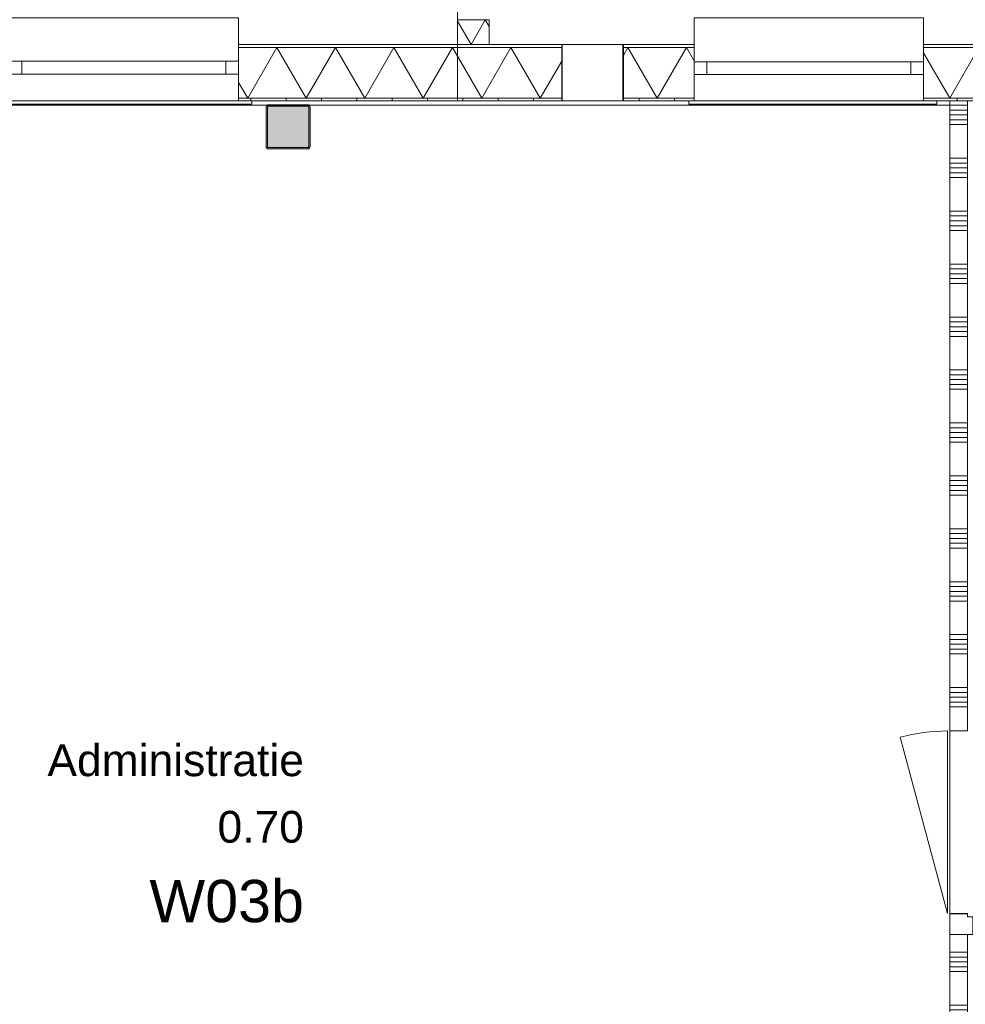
# Model space of a CAD drawing. Header units: millimetres. Extents: x -850 to 154668, y -80411 to 71019.
# Tile 219 of 236: x 76090 to 81447, y 21005 to 26585. Entities that reach past the tile are written whole.
import ezdxf
from ezdxf.enums import TextEntityAlignment as Align

# ---------------------------------------------------------------- set-up
doc = ezdxf.new("R2010")
doc.units = ezdxf.units.MM
doc.header["$MEASUREMENT"] = 0
for name, color, linetype in [('New_21 Buitenwanden', 7, 'Continuous'), ('New_21 Buitenwanden Doorsnede-arcering', 7, 'Continuous'), ('New_21 Buitenwanden Laagscheidingslijnen', 7, 'Continuous'), ('New_21 Buitenwanden Ramen', 7, 'Continuous'), ('New_21 Vliesgevels', 7, 'Continuous'), ('New_21 Vliesgevels Doorsnede-arcering', 7, 'Continuous'), ('New_22 NC Binnenwanden', 7, 'Continuous'), ('New_22 NC Binnenwanden Deuren', 7, 'Continuous'), ('New_22 NC Binnenwanden Doorsnede-arcering', 7, 'Continuous'), ('New_22 NC Binnenwanden Laagscheidingslijnen', 7, 'Continuous'), ('New_23 Vloeren', 7, 'Continuous'), ('New_Z Ruimtefuncties', 7, 'Continuous'), ('New_Z Ruimtefuncties Zone omranding', 7, 'Continuous'), ('New_Z Ruimtefuncties Zone tekst', 7, 'Continuous'), ('S-COLS-____-OTLN.RVT S', 7, 'Continuous'), ('S-COLS-____-OTLN.RVT S 2D arcering', 7, 'Continuous')]:
    doc.layers.add(name, color=color, linetype=linetype)
doc.styles.add('GENERATED_STYLE_1', font='arial.ttf')
doc.styles.add('GENERATED_STYLE_2', font='arial.ttf')
pattern_1 = [(270, (0, 0), (200, 0), [])]

# ---------------------------------------------------------------- blocks, each defined once
blk = doc.blocks.new('Slab_1_1', base_point=(0, 17060))
at = {"layer": 'New_23 Vloeren', "color": 7, "linetype": 'Continuous', "lineweight": 0, "flags": 128}
blk.add_lwpolyline([(0, 17060), (25600, 17060), (25600, 17539.8), (30060, 17539.8), (30060, 0), (44257.3, 0), (99110, 0), (99110, 26125), (78570.2, 26125), (78570.2, 30220), (61804.1, 30220), (61804.1, 33195.8), (50070.2, 33195.8), (50070.2, 36555.1), (42600, 36555.1), (42600, 38994.9), (31200.9, 38994.9), (31200.9, 49880), (25600, 49880), (25600, 70460), (0, 70460)], close=True, dxfattribs=at)
blk = doc.blocks.new('*X846')
at = {"layer": 'New_21 Buitenwanden Doorsnede-arcering', "linetype": 'Continuous', "lineweight": 0, "true_color": 0xe9ebeb}
blk.add_hatch(color=254, dxfattribs=at).paths.add_polyline_path([(79651.3, 26427.2), (79651.3, 26427.1), (79801.3, 26427.1), (79801.3, 26427.2)])
blk = doc.blocks.new('*X847')
at = {"layer": 'New_21 Buitenwanden Doorsnede-arcering', "linetype": 'Continuous', "lineweight": 0, "true_color": 0xe9ebeb}
for points in [[(81210.3, 26427.1), (81301.3, 26427.1), (81301.3, 26427.2), (81210.3, 26427.2)], [(81451.3, 26427.2), (81451.3, 26427.1), (81601.3, 26427.1), (81601.3, 26427.2)], [(81751.3, 26427.2), (81751.3, 26427.1), (81901.3, 26427.1), (81901.3, 26427.2)], [(82051.3, 26427.2), (82051.3, 26427.1), (82201.3, 26427.1), (82201.3, 26427.2)], [(82410.3, 26427.2), (82351.3, 26427.2), (82351.3, 26427.1), (82410.3, 26427.1)]]:
    blk.add_hatch(color=254, dxfattribs=at).paths.add_polyline_path(points)
blk = doc.blocks.new('*X850')
at = {"layer": 'New_21 Buitenwanden Doorsnede-arcering', "linetype": 'Continuous', "lineweight": 0, "true_color": 0xe9ebeb}
blk.add_hatch(color=254, dxfattribs=at).paths.add_polyline_path([(79651.3, 26140.1), (79651.3, 26140), (79801.3, 26140), (79801.3, 26140.1)])
blk = doc.blocks.new('*X851')
at = {"layer": 'New_21 Buitenwanden Doorsnede-arcering', "linetype": 'Continuous', "lineweight": 0, "true_color": 0xe9ebeb}
for points in [[(81210.3, 26140), (81301.3, 26140), (81301.3, 26140.1), (81210.3, 26140.1)], [(81451.3, 26140.1), (81451.3, 26140), (81601.3, 26140), (81601.3, 26140.1)], [(81751.3, 26140.1), (81751.3, 26140), (81901.3, 26140), (81901.3, 26140.1)], [(82051.3, 26140.1), (82051.3, 26140), (82201.3, 26140), (82201.3, 26140.1)], [(82410.3, 26140.1), (82351.3, 26140.1), (82351.3, 26140), (82410.3, 26140)]]:
    blk.add_hatch(color=254, dxfattribs=at).paths.add_polyline_path(points)
blk = doc.blocks.new('*X854')
at = {"layer": 'New_21 Buitenwanden Doorsnede-arcering', "color": 254, "linetype": 'Continuous', "lineweight": 0, "true_color": 0xe9ebeb}
for p, q in [((79535.8, 26427.1), (79510.3, 26383)), ((79535.8, 26427.1), (79701.5, 26140.1)), ((79867.2, 26427.1), (79701.5, 26140.1)), ((79867.2, 26427.1), (79910.3, 26352.4))]:
    blk.add_line(p, q, dxfattribs=at)
blk = doc.blocks.new('*X855')
at = {"layer": 'New_21 Buitenwanden Doorsnede-arcering', "color": 254, "linetype": 'Continuous', "lineweight": 0, "true_color": 0xe9ebeb}
for p, q in [((81210.3, 26396.7), (81358.5, 26140.1)), ((81524.2, 26427.1), (81358.5, 26140.1)), ((81524.2, 26427.1), (81689.9, 26140.1)), ((81855.6, 26427.1), (81689.9, 26140.1)), ((81855.6, 26427.1), (82021.3, 26140.1)), ((82187, 26427.1), (82021.3, 26140.1)), ((82187, 26427.1), (82352.7, 26140.1)), ((82410.3, 26240), (82352.7, 26140.1))]:
    blk.add_line(p, q, dxfattribs=at)
blk = doc.blocks.new('*X859')
at = {"layer": 'New_21 Buitenwanden Doorsnede-arcering', "linetype": 'Continuous', "lineweight": 0, "true_color": 0xe9ebeb}
for points in [[(77330.2, 26427.1), (77401.3, 26427.1), (77401.3, 26427.2), (77330.2, 26427.2)], [(77551.3, 26427.2), (77551.3, 26427.1), (77701.3, 26427.1), (77701.3, 26427.2)], [(77851.3, 26427.2), (77851.3, 26427.1), (78001.3, 26427.1), (78001.3, 26427.2)], [(78151.3, 26427.2), (78151.3, 26427.1), (78301.3, 26427.1), (78301.3, 26427.2)], [(78451.3, 26427.2), (78451.3, 26427.1), (78601.3, 26427.1), (78601.3, 26427.2)], [(78751.3, 26427.2), (78751.3, 26427.1), (78901.3, 26427.1), (78901.3, 26427.2)], [(79051.3, 26427.1), (79160.3, 26427.1), (79160.3, 26427.2), (79051.3, 26427.2)]]:
    blk.add_hatch(color=254, dxfattribs=at).paths.add_polyline_path(points)
blk = doc.blocks.new('*X861')
at = {"layer": 'New_21 Buitenwanden Doorsnede-arcering', "linetype": 'Continuous', "lineweight": 0, "true_color": 0xe9ebeb}
for points in [[(77330.2, 26140), (77401.3, 26140), (77401.3, 26140.1), (77330.2, 26140.1)], [(77551.3, 26140.1), (77551.3, 26140), (77701.3, 26140), (77701.3, 26140.1)], [(77851.3, 26140.1), (77851.3, 26140), (78001.3, 26140), (78001.3, 26140.1)], [(78151.3, 26140.1), (78151.3, 26140), (78301.3, 26140), (78301.3, 26140.1)], [(78451.3, 26140.1), (78451.3, 26140), (78601.3, 26140), (78601.3, 26140.1)], [(78751.3, 26140.1), (78751.3, 26140), (78901.3, 26140), (78901.3, 26140.1)], [(79051.3, 26140), (79160.3, 26140), (79160.3, 26140.1), (79051.3, 26140.1)]]:
    blk.add_hatch(color=254, dxfattribs=at).paths.add_polyline_path(points)
blk = doc.blocks.new('*X863')
at = {"layer": 'New_21 Buitenwanden Doorsnede-arcering', "color": 254, "linetype": 'Continuous', "lineweight": 0, "true_color": 0xe9ebeb}
for p, q in [((77547.4, 26427.1), (77381.7, 26140.1)), ((77547.4, 26427.1), (77713.1, 26140.1)), ((77878.8, 26427.1), (77713.1, 26140.1)), ((77878.8, 26427.1), (78044.5, 26140.1)), ((78210.2, 26427.1), (78044.5, 26140.1)), ((78210.2, 26427.1), (78375.9, 26140.1)), ((78541.6, 26427.1), (78375.9, 26140.1)), ((78541.6, 26427.1), (78707.3, 26140.1)), ((78873, 26427.1), (78707.3, 26140.1)), ((78873, 26427.1), (79038.7, 26140.1)), ((79160.3, 26350.8), (79038.7, 26140.1)), ((77330.2, 26229.3), (77381.7, 26140.1))]:
    blk.add_line(p, q, dxfattribs=at)
blk = doc.blocks.new('R1 22_7')
at = {"layer": 'New_21 Buitenwanden Ramen', "color": 1, "linetype": 'Continuous', "lineweight": 0}
for p, q in [((-725, 150.2), (-725, 168.2)), ((-725, 168.2), (680, 168.2)), ((680, 168.2), (680, 150.2)), ((-650, 150.2), (-680, 150.2)), ((-650, 150.2), (-680, 150.2)), ((-650, 135.2), (-650, 150.2)), ((-650, 135.2), (-650, 150.2)), ((-650, 0), (-650, 135.1)), ((-650, 0), (-650, 135.1)), ((650, 135.2), (650, 150.2)), ((650, 135.2), (650, 150.2)), ((650, 150.2), (680, 150.2)), ((650, 150.2), (680, 150.2)), ((650, 0), (650, 135.1)), ((650, 0), (650, 135.1)), ((-650, 0), (-577, 0)), ((-650, -72), (-650, 0)), ((-650, -72), (-650, 0)), ((-577, 0), (-577, -72)), ((-577, 0), (577, 0)), ((577, -72), (577, 0)), ((577, 0), (650, 0)), ((650, -72), (650, 0)), ((650, -72), (650, 0)), ((-577, -72), (-650, -72)), ((-650, -152), (-650, -72)), ((577, -72), (-577, -72)), ((650, -72), (577, -72)), ((650, -152), (650, -72)), ((-650, -170), (-650, -320)), ((650, -320), (650, -170)), ((-650, -320), (650, -320))]:
    blk.add_line(p, q, dxfattribs=at)
at = {"layer": 'New_21 Buitenwanden Ramen', "color": 9, "linetype": 'Continuous', "lineweight": 0}
for p, q in [((-650, 150.2), (650, 150.2)), ((-650, 135.1), (-650, 135.2)), ((-650, 135.1), (-650, 135.2)), ((650, 135.1), (650, 135.2)), ((650, 135.1), (650, 135.2)), ((-650, -170), (-650, -152)), ((650, -170), (650, -152))]:
    blk.add_line(p, q, dxfattribs=at)
blk = doc.blocks.new('#brievenbus')
at = {"layer": 'New_21 Buitenwanden Ramen', "color": 1, "linetype": 'Continuous', "lineweight": 0}
for p, q in [((-172, 0), (-175, 0)), ((-175, 0), (-175, -320)), ((-175, 0), (-172, 0)), ((-175, -320), (-175, 0)), ((-172, 0), (172, 0)), ((-172, -320), (-172, 0)), ((-172, 0), (-172, -320)), ((-172, -320), (-172, 0)), ((-172, 0), (-172, -320)), ((-172, 0), (-172, -320)), ((-172, -320), (-172, 0)), ((172, 0), (175, 0)), ((172, -320), (172, 0)), ((175, 0), (172, 0)), ((172, 0), (172, -320)), ((172, -320), (172, 0)), ((172, 0), (172, -320)), ((175, 0), (175, -320)), ((175, -320), (175, 0)), ((175, 0), (175, -320)), ((175, -320), (175, 0)), ((-175, -320), (-172, -320)), ((-172, -320), (-175, -320)), ((-172, -320), (172, -320)), ((175, -320), (172, -320)), ((172, -320), (175, -320))]:
    blk.add_line(p, q, dxfattribs=at)
blk = doc.blocks.new('R1 22_9')
at = {"layer": 'New_21 Buitenwanden Ramen', "color": 1, "linetype": 'Continuous', "lineweight": 0}
for p, q in [((-725, 152.2), (-725, 170.2)), ((-725, 170.2), (680, 170.2)), ((680, 170.2), (680, 152.2)), ((-650, 152.2), (-680, 152.2)), ((-650, 152.2), (-680, 152.2)), ((-650, 137.1), (-650, 152.2)), ((-650, 137.1), (-650, 152.2)), ((-650, 0), (-650, 137.1)), ((-650, 0), (-650, 137.1)), ((650, 137.1), (650, 152.2)), ((650, 137.1), (650, 152.2)), ((650, 152.2), (680, 152.2)), ((650, 152.2), (680, 152.2)), ((650, 0), (650, 137.1)), ((650, 0), (650, 137.1)), ((-650, 0), (-577, 0)), ((-650, -72), (-650, 0)), ((-650, -72), (-650, 0)), ((-577, 0), (-577, -72)), ((-577, 0), (577, 0)), ((577, -72), (577, 0)), ((577, 0), (650, 0)), ((650, -72), (650, 0)), ((650, -72), (650, 0)), ((-577, -72), (-650, -72)), ((-650, -149.9), (-650, -72)), ((577, -72), (-577, -72)), ((650, -72), (577, -72)), ((650, -149.9), (650, -72)), ((-650, -168), (-650, -318)), ((650, -318), (650, -168)), ((-650, -318), (650, -318))]:
    blk.add_line(p, q, dxfattribs=at)
at = {"layer": 'New_21 Buitenwanden Ramen', "color": 9, "linetype": 'Continuous', "lineweight": 0}
for p, q in [((-650, 152.2), (650, 152.2)), ((-650, -150), (-650, -149.9)), ((-650, -168), (-650, -150)), ((650, -150), (650, -149.9)), ((650, -168), (650, -150))]:
    blk.add_line(p, q, dxfattribs=at)
blk = doc.blocks.new('Wall_174_1', base_point=(88135.2, 26125))
at = {"layer": 'New_21 Buitenwanden Doorsnede-arcering', "linetype": 'Continuous', "lineweight": 0, "true_color": 0xe9ebeb}
h = blk.add_hatch(dxfattribs=at)
h.set_pattern_fill('930_Lijnen_vert_200_0001', color=254, style=0, pattern_type=2)
h.set_pattern_definition(pattern_1)
h.paths.add_polyline_path([(77330.2, 26125), (79160.3, 26125), (79160.3, 26140), (77330.2, 26140)])
h = blk.add_hatch(dxfattribs=at)
h.set_pattern_fill('930_Lijnen_vert_200_0001', color=254, style=0, pattern_type=2)
h.set_pattern_definition(pattern_1)
h.paths.add_polyline_path([(79510.3, 26125), (79910.3, 26125), (79910.3, 26140), (79510.3, 26140)])
h = blk.add_hatch(dxfattribs=at)
h.set_pattern_fill('930_Lijnen_vert_200_0001', color=254, style=0, pattern_type=2)
h.set_pattern_definition(pattern_1)
h.paths.add_polyline_path([(81210.3, 26125), (82410.3, 26125), (82410.3, 26140), (81210.3, 26140)])
at = {"layer": 'New_21 Buitenwanden', "color": 8, "linetype": 'Continuous', "lineweight": 0, "true_color": 0x778488}
for p, q in [((77330.2, 26445.2), (77330.2, 26427.2)), ((77330.2, 26427.2), (77330.2, 26427.1)), ((77330.2, 26427.1), (77330.2, 26349.2)), ((79160.3, 26427.2), (79160.3, 26445.2)), ((79510.3, 26445.2), (79160.3, 26445.2)), ((79160.3, 26427.1), (79160.3, 26427.2)), ((79160.3, 26140.1), (79160.3, 26427.1)), ((79510.3, 26445.2), (79510.3, 26427.2)), ((79510.3, 26427.2), (79510.3, 26427.1)), ((79510.3, 26427.1), (79510.3, 26140.1)), ((79910.3, 26445.2), (79910.3, 26427.2)), ((79910.3, 26427.2), (79910.3, 26347.2)), ((81210.3, 26445.2), (81210.3, 26427.2)), ((81210.3, 26427.2), (81210.3, 26347.2)), ((77330.2, 26349.2), (77330.2, 26277.2)), ((79910.3, 26347.2), (79910.3, 26275.2)), ((81210.3, 26347.2), (81210.3, 26275.2)), ((77330.2, 26277.2), (77330.2, 26140.1)), ((79910.3, 26275.2), (79910.3, 26140.1)), ((81210.3, 26275.2), (81210.3, 26140.1)), ((77330.2, 26140.1), (77330.2, 26125)), ((77330.2, 26125), (77360.2, 26125)), ((79160.3, 26140), (79160.3, 26140.1)), ((79160.3, 26125), (79160.3, 26140)), ((79160.3, 26125), (79510.3, 26125)), ((79510.3, 26140.1), (79510.3, 26140)), ((79510.3, 26140), (79510.3, 26125)), ((79910.3, 26125), (79880.3, 26125)), ((79910.3, 26140.1), (79910.3, 26140)), ((79910.3, 26140), (79910.3, 26125)), ((81210.3, 26140.1), (81210.3, 26140)), ((81210.3, 26140), (81210.3, 26125)), ((81210.3, 26125), (81240.3, 26125))]:
    blk.add_line(p, q, dxfattribs=at)
at = {"layer": 'New_21 Buitenwanden', "color": 8, "linetype": 'Continuous', "lineweight": 0, "true_color": 0x778488, "flags": 128}
for points in [[(79160.3, 26445.2), (77330.2, 26445.2)], [(79910.3, 26445.2), (79510.3, 26445.2)], [(82410.3, 26445.2), (81210.3, 26445.2)], [(77330.2, 26125), (79160.3, 26125)], [(79510.3, 26125), (79910.3, 26125)], [(81210.3, 26125), (82410.3, 26125)]]:
    blk.add_lwpolyline(points, dxfattribs=at)
at = {"layer": 'New_21 Buitenwanden Laagscheidingslijnen', "color": 8, "linetype": 'Continuous', "lineweight": 0, "true_color": 0x778488}
for p, q in [((79160.3, 26427.2), (77330.2, 26427.2)), ((79160.3, 26427.1), (77330.2, 26427.1)), ((79910.3, 26427.2), (79510.3, 26427.2)), ((79910.3, 26427.1), (79510.3, 26427.1)), ((82410.3, 26427.2), (81210.3, 26427.2)), ((82410.3, 26427.1), (81210.3, 26427.1)), ((77330.2, 26140.1), (79160.3, 26140.1)), ((77330.2, 26140), (79160.3, 26140)), ((79510.3, 26140.1), (79910.3, 26140.1)), ((79510.3, 26140), (79910.3, 26140)), ((81210.3, 26140.1), (82410.3, 26140.1)), ((81210.3, 26140), (82410.3, 26140))]:
    blk.add_line(p, q, dxfattribs=at)
at = {"layer": 'New_21 Buitenwanden', "color": 8, "lineweight": 0, "true_color": 0x778488}
for name in ['*X859', '*X863', '*X854', '*X846', '*X847', '*X855', '*X861', '*X850', '*X851']:
    blk.add_blockref(name, (0, 0), dxfattribs=at)
at = {"layer": 'New_21 Buitenwanden Ramen', "color": 1, "linetype": 'Continuous', "lineweight": 0, "zscale": 1000, "rotation": 180}
for name, p in [('R1 22_9', (76680.2, 26277.2)), ('R1 22_7', (80560.3, 26275.2))]:
    blk.add_blockref(name, p, dxfattribs=at)
at = {"layer": 'New_21 Buitenwanden Ramen', "color": 1, "linetype": 'Continuous', "lineweight": 0, "xscale": -1, "zscale": 1000, "rotation": 180}
blk.add_blockref('#brievenbus', (79335.3, 26125), dxfattribs=at)
blk = doc.blocks.new('*X1358')
at = {"layer": 'New_21 Vliesgevels Doorsnede-arcering', "color": 254, "linetype": 'Continuous', "lineweight": 0, "true_color": 0xe9ebeb}
for p, q in [((78570.2, 26577.6), (78646.7, 26445.2)), ((78727.5, 26585.2), (78646.7, 26445.2)), ((78727.5, 26585.2), (78750.2, 26545.9))]:
    blk.add_line(p, q, dxfattribs=at)
blk = doc.blocks.new('Wall_226_1', base_point=(78570.2, 26445.2))
at = {"layer": 'New_21 Vliesgevels', "color": 8, "linetype": 'Continuous', "lineweight": 0, "true_color": 0x778488, "flags": 128}
for points in [[(78750.2, 26585.2), (78570.2, 26585.2)], [(78570.2, 26585.2), (78570.2, 26445.2)], [(78750.2, 26445.2), (78750.2, 26585.2)], [(78570.2, 26445.2), (78750.2, 26445.2)]]:
    blk.add_lwpolyline(points, dxfattribs=at)
at = {"layer": 'New_21 Vliesgevels', "color": 8, "lineweight": 0, "true_color": 0x778488}
blk.add_blockref('*X1358', (0, 0), dxfattribs=at)
blk = doc.blocks.new('Column 124[124]_1', base_point=(0.5, 3))
at = {"layer": 'S-COLS-____-OTLN.RVT S 2D arcering', "linetype": 'Continuous', "lineweight": 0, "true_color": 0x778488}
h = blk.add_hatch(color=8, dxfattribs=at)
h.paths.add_polyline_path([(77485.5, 25866), (77486.5, 25861), (77489.3, 25856.8), (77493.5, 25853.9), (77498.5, 25853), (77722.5, 25853), (77727.5, 25853.9), (77731.7, 25856.8), (77734.5, 25861), (77735.5, 25866), (77735.5, 26090), (77734.5, 26094.9), (77731.7, 26099.1), (77727.5, 26102), (77722.5, 26103), (77498.5, 26103), (77493.5, 26102), (77489.3, 26099.1), (77486.5, 26094.9), (77485.5, 26090)])
h.paths.add_polyline_path([(77722.5, 25861), (77498.5, 25861), (77496.6, 25861.3), (77495, 25862.4), (77493.9, 25864), (77493.5, 25866), (77493.5, 26090), (77493.9, 26091.9), (77495, 26093.5), (77496.6, 26094.6), (77498.5, 26095), (77722.5, 26095), (77724.4, 26094.6), (77726.1, 26093.5), (77727.1, 26091.9), (77727.5, 26090), (77727.5, 25866), (77727.1, 25864), (77726.1, 25862.4), (77724.4, 25861.3)], flags=0)
blk.add_hatch(color=8, dxfattribs=at).paths.add_polyline_path([(77722.5, 26095), (77498.5, 26095), (77496.6, 26094.6), (77495, 26093.5), (77493.9, 26091.9), (77493.5, 26090), (77493.5, 25866), (77493.9, 25864), (77495, 25862.4), (77496.6, 25861.3), (77498.5, 25861), (77722.5, 25861), (77724.4, 25861.3), (77726.1, 25862.4), (77727.1, 25864), (77727.5, 25866), (77727.5, 26090), (77727.1, 26091.9), (77726.1, 26093.5), (77724.4, 26094.6)])
at = {"layer": 'S-COLS-____-OTLN.RVT S', "color": 1, "linetype": 'Continuous', "lineweight": 0}
for p, q in [((77486.5, 26094.9), (77485.5, 26090)), ((77485.5, 26090), (77485.5, 25866)), ((77489.3, 26099.1), (77486.5, 26094.9)), ((77493.5, 26102), (77489.3, 26099.1)), ((77498.5, 26103), (77493.5, 26102)), ((77493.5, 26090), (77493.9, 26091.9)), ((77493.5, 25866), (77493.5, 26090)), ((77493.9, 26091.9), (77495, 26093.5)), ((77495, 26093.5), (77496.6, 26094.6)), ((77496.6, 26094.6), (77498.5, 26095)), ((77722.5, 26103), (77498.5, 26103)), ((77498.5, 26095), (77722.5, 26095)), ((77727.5, 26102), (77722.5, 26103)), ((77722.5, 26095), (77724.4, 26094.6)), ((77724.4, 26094.6), (77726.1, 26093.5)), ((77726.1, 26093.5), (77727.1, 26091.9)), ((77727.1, 26091.9), (77727.5, 26090)), ((77731.7, 26099.1), (77727.5, 26102)), ((77727.5, 26090), (77727.5, 25866)), ((77734.5, 26094.9), (77731.7, 26099.1)), ((77735.5, 26090), (77734.5, 26094.9)), ((77735.5, 25866), (77735.5, 26090)), ((77485.5, 25866), (77486.5, 25861)), ((77486.5, 25861), (77489.3, 25856.8)), ((77489.3, 25856.8), (77493.5, 25853.9)), ((77493.9, 25864), (77493.5, 25866)), ((77493.5, 25853.9), (77498.5, 25853)), ((77495, 25862.4), (77493.9, 25864)), ((77496.6, 25861.3), (77495, 25862.4)), ((77498.5, 25861), (77496.6, 25861.3)), ((77722.5, 25861), (77498.5, 25861)), ((77498.5, 25853), (77722.5, 25853)), ((77724.4, 25861.3), (77722.5, 25861)), ((77722.5, 25853), (77727.5, 25853.9)), ((77726.1, 25862.4), (77724.4, 25861.3)), ((77727.1, 25864), (77726.1, 25862.4)), ((77727.5, 25866), (77727.1, 25864)), ((77727.5, 25853.9), (77731.7, 25856.8)), ((77731.7, 25856.8), (77734.5, 25861)), ((77734.5, 25861), (77735.5, 25866))]:
    blk.add_line(p, q, dxfattribs=at)
blk = doc.blocks.new('*X2612')
at = {"layer": 'New_22 NC Binnenwanden Doorsnede-arcering', "color": 254, "linetype": 'Continuous', "lineweight": 0, "true_color": 0xe9ebeb}
for p, q in [((81490.3, 21400), (81490.3, 21500)), ((81517.7, 21400), (81517.7, 21500)), ((81545.1, 21400), (81545.1, 21500)), ((81572.6, 21400), (81572.6, 21500)), ((81600, 21400), (81600, 21500)), ((81790.3, 21400), (81790.3, 21500)), ((81817.7, 21400), (81817.7, 21500))]:
    blk.add_line(p, q, dxfattribs=at)
blk = doc.blocks.new('*X2613')
at = {"layer": 'New_22 NC Binnenwanden Doorsnede-arcering', "color": 254, "linetype": 'Continuous', "lineweight": 0, "true_color": 0xe9ebeb}
for p, q in [((82990.3, 21400), (82990.3, 21500)), ((83017.7, 21400), (83017.7, 21500)), ((83045.1, 21400), (83045.1, 21500)), ((83072.6, 21400), (83072.6, 21500)), ((83100, 21400), (83100, 21500)), ((83290.3, 21400), (83290.3, 21500)), ((83317.7, 21400), (83317.7, 21500)), ((83345.1, 21400), (83345.1, 21500)), ((83372.6, 21400), (83372.6, 21500)), ((83400, 21400), (83400, 21500)), ((83590.3, 21400), (83590.3, 21500)), ((83617.7, 21400), (83617.7, 21500)), ((83645.1, 21400), (83645.1, 21500)), ((83672.6, 21400), (83672.6, 21500)), ((83700, 21400), (83700, 21500)), ((83890.3, 21400), (83890.3, 21500)), ((83917.7, 21400), (83917.7, 21500)), ((83945.1, 21400), (83945.1, 21500)), ((83972.6, 21400), (83972.6, 21500)), ((84000, 21400), (84000, 21500)), ((84190.3, 21400), (84190.3, 21500)), ((84217.7, 21400), (84217.7, 21500)), ((84245.1, 21400), (84245.1, 21500)), ((84272.6, 21400), (84272.6, 21500)), ((84300, 21400), (84300, 21500)), ((84490.3, 21400), (84490.3, 21500)), ((84517.7, 21400), (84517.7, 21500)), ((84545.1, 21400), (84545.1, 21500)), ((84572.6, 21400), (84572.6, 21500)), ((84600, 21400), (84600, 21500)), ((84790.3, 21400), (84790.3, 21500)), ((84817.7, 21400), (84817.7, 21500)), ((84845.1, 21400), (84845.1, 21500)), ((84872.6, 21400), (84872.6, 21500)), ((84900, 21400), (84900, 21500)), ((85090.3, 21400), (85090.3, 21500)), ((85117.7, 21400), (85117.7, 21500)), ((85145.1, 21400), (85145.1, 21500)), ((85172.6, 21400), (85172.6, 21500)), ((85200, 21400), (85200, 21500)), ((85390.3, 21400), (85390.3, 21500)), ((85417.7, 21400), (85417.7, 21500)), ((85445.1, 21400), (85445.1, 21500)), ((85472.6, 21400), (85472.6, 21500)), ((85500, 21400), (85500, 21500)), ((85690.3, 21400), (85690.3, 21500)), ((85717.7, 21400), (85717.7, 21500)), ((85745.1, 21400), (85745.1, 21500)), ((85772.6, 21400), (85772.6, 21500)), ((85800, 21400), (85800, 21500)), ((85990.3, 21400), (85990.3, 21500)), ((86017.7, 21400), (86017.7, 21500)), ((86045.1, 21400), (86045.1, 21500)), ((86072.6, 21400), (86072.6, 21500)), ((86100, 21400), (86100, 21500)), ((86290.3, 21400), (86290.3, 21500)), ((86317.7, 21400), (86317.7, 21500)), ((86345.1, 21400), (86345.1, 21500)), ((86372.6, 21400), (86372.6, 21500)), ((86400, 21400), (86400, 21500)), ((86590.3, 21400), (86590.3, 21500)), ((86617.7, 21400), (86617.7, 21500)), ((86645.1, 21400), (86645.1, 21500)), ((86672.6, 21400), (86672.6, 21500)), ((86700, 21400), (86700, 21500)), ((86890.3, 21400), (86890.3, 21500)), ((86917.7, 21400), (86917.7, 21500)), ((86945.1, 21400), (86945.1, 21500)), ((86972.6, 21400), (86972.6, 21500)), ((87000, 21400), (87000, 21500)), ((87190.3, 21400), (87190.3, 21500)), ((87217.7, 21400), (87217.7, 21500)), ((87245.1, 21400), (87245.1, 21500)), ((87272.6, 21400), (87272.6, 21500)), ((87300, 21400), (87300, 21500)), ((87490.3, 21400), (87490.3, 21500)), ((87517.7, 21400), (87517.7, 21500)), ((87545.1, 21400), (87545.1, 21500)), ((87572.6, 21400), (87572.6, 21500)), ((87600, 21400), (87600, 21500))]:
    blk.add_line(p, q, dxfattribs=at)
blk = doc.blocks.new('D1 22_12')
at = {"layer": 'New_22 NC Binnenwanden Deuren', "color": 1, "linetype": 'Continuous', "lineweight": 0}
for q in [(-481.8, 267.6), (-517, 0)]:
    blk.add_line((517, 0), q, dxfattribs=at)
at = {"layer": 'New_22 NC Binnenwanden Deuren', "color": 7, "linetype": 'Continuous', "lineweight": 0}
for p, q in [((-517, -20), (-517, -120)), ((-517, -20), (-517, -120)), ((517, -20), (517, -120)), ((517, -20), (517, -120))]:
    blk.add_line(p, q, dxfattribs=at)
at = {"layer": 'New_22 NC Binnenwanden Deuren', "color": 1, "linetype": 'Continuous', "lineweight": 0}
blk.add_arc((517, 0), 1034, 165, 180, dxfattribs=at)
blk = doc.blocks.new('Wall_525_1', base_point=(87710, 21400))
at = {"layer": 'New_22 NC Binnenwanden', "color": 8, "linetype": 'Continuous', "lineweight": 0, "true_color": 0x778488}
for p, q in [((81824.8, 21400), (81824.8, 21500)), ((82858.8, 21400), (82858.8, 21500))]:
    blk.add_line(p, q, dxfattribs=at)
at = {"layer": 'New_22 NC Binnenwanden', "color": 8, "linetype": 'Continuous', "lineweight": 0, "true_color": 0x778488, "flags": 128}
for points in [[(81360, 21500), (81360, 21400)], [(81824.8, 21500), (81460, 21500)], [(87660, 21500), (82858.8, 21500)], [(81460, 21400), (81824.8, 21400)], [(82858.8, 21400), (87660, 21400)]]:
    blk.add_lwpolyline(points, dxfattribs=at)
at = {"layer": 'New_22 NC Binnenwanden Laagscheidingslijnen', "color": 8, "linetype": 'Continuous', "lineweight": 0, "true_color": 0x778488}
blk.add_line((81460, 21400), (81360, 21400), dxfattribs=at)
at = {"layer": 'New_22 NC Binnenwanden', "color": 8, "lineweight": 0, "true_color": 0x778488}
for name in ['*X2612', '*X2613']:
    blk.add_blockref(name, (0, 0), dxfattribs=at)
at = {"layer": 'New_22 NC Binnenwanden Deuren', "color": 1, "linetype": 'Continuous', "lineweight": 0, "zscale": 1000, "rotation": 180}
blk.add_blockref('D1 22_12', (82341.8, 21380), dxfattribs=at)
blk = doc.blocks.new('*X2617')
at = {"layer": 'New_22 NC Binnenwanden Doorsnede-arcering', "color": 254, "linetype": 'Continuous', "lineweight": 0, "true_color": 0xe9ebeb}
for p, q in [((81460, 21300), (81360, 21300)), ((81460, 21272.6), (81360, 21272.6)), ((81460, 21245.1), (81360, 21245.1)), ((81460, 21217.7), (81360, 21217.7)), ((81460, 21190.3), (81360, 21190.3)), ((81460, 21000), (81360, 21000)), ((81460, 20972.6), (81360, 20972.6)), ((81460, 20945.1), (81360, 20945.1)), ((81460, 20917.7), (81360, 20917.7)), ((81460, 20890.3), (81360, 20890.3)), ((81460, 20700), (81360, 20700)), ((81460, 20672.6), (81360, 20672.6)), ((81460, 20645.1), (81360, 20645.1)), ((81460, 20617.7), (81360, 20617.7)), ((81460, 20590.3), (81360, 20590.3)), ((81460, 20400), (81360, 20400)), ((81460, 20372.6), (81360, 20372.6)), ((81460, 20345.1), (81360, 20345.1)), ((81460, 20317.7), (81360, 20317.7)), ((81460, 20290.3), (81360, 20290.3)), ((81460, 20100), (81360, 20100)), ((81460, 20072.6), (81360, 20072.6)), ((81460, 20045.1), (81360, 20045.1)), ((81460, 20017.7), (81360, 20017.7)), ((81460, 19990.3), (81360, 19990.3)), ((81460, 19800), (81360, 19800)), ((81460, 19772.6), (81360, 19772.6)), ((81460, 19745.1), (81360, 19745.1)), ((81460, 19717.7), (81360, 19717.7)), ((81460, 19690.3), (81360, 19690.3)), ((81460, 19500), (81360, 19500)), ((81460, 19472.6), (81360, 19472.6)), ((81460, 19445.1), (81360, 19445.1)), ((81460, 19417.7), (81360, 19417.7)), ((81460, 19390.3), (81360, 19390.3)), ((81460, 19200), (81360, 19200)), ((81460, 19172.6), (81360, 19172.6)), ((81460, 19145.1), (81360, 19145.1)), ((81460, 19117.7), (81360, 19117.7)), ((81460, 19090.3), (81360, 19090.3)), ((81460, 18900), (81360, 18900)), ((81460, 18872.6), (81360, 18872.6)), ((81460, 18845.1), (81360, 18845.1)), ((81460, 18817.7), (81360, 18817.7)), ((81460, 18790.3), (81360, 18790.3)), ((81460, 18600), (81360, 18600)), ((81460, 18572.6), (81360, 18572.6)), ((81460, 18545.1), (81360, 18545.1)), ((81460, 18517.7), (81360, 18517.7)), ((81460, 18490.3), (81360, 18490.3)), ((81460, 18300), (81360, 18300)), ((81460, 18272.6), (81360, 18272.6)), ((81460, 18245.1), (81360, 18245.1)), ((81460, 18217.7), (81360, 18217.7)), ((81460, 18190.3), (81360, 18190.3)), ((81460, 18000), (81360, 18000)), ((81460, 17972.6), (81360, 17972.6)), ((81460, 17945.1), (81360, 17945.1)), ((81460, 17917.7), (81360, 17917.7)), ((81460, 17890.3), (81360, 17890.3)), ((81460, 17700), (81360, 17700)), ((81460, 17672.6), (81360, 17672.6)), ((81460, 17645.1), (81360, 17645.1)), ((81460, 17617.7), (81360, 17617.7)), ((81460, 17590.3), (81360, 17590.3)), ((81460, 17400), (81360, 17400)), ((81460, 17372.6), (81360, 17372.6)), ((81460, 17345.1), (81360, 17345.1)), ((81460, 17317.7), (81360, 17317.7)), ((81460, 17290.3), (81360, 17290.3))]:
    blk.add_line(p, q, dxfattribs=at)
blk = doc.blocks.new('Wall_526_1', base_point=(81360, 17250))
at = {"layer": 'New_22 NC Binnenwanden', "color": 8, "linetype": 'Continuous', "lineweight": 0, "true_color": 0x778488, "flags": 128}
for points in [[(81360, 21400), (81360, 19550)], [(81460, 17250), (81460, 21400)], [(81360, 19450), (81360, 17250)]]:
    blk.add_lwpolyline(points, dxfattribs=at)
at = {"layer": 'New_22 NC Binnenwanden Laagscheidingslijnen', "color": 8, "linetype": 'Continuous', "lineweight": 0, "true_color": 0x778488}
for p, q in [((81460, 21400), (81360, 21400)), ((81460, 17250), (81360, 17250))]:
    blk.add_line(p, q, dxfattribs=at)
at = {"layer": 'New_22 NC Binnenwanden', "color": 8, "lineweight": 0, "true_color": 0x778488}
blk.add_blockref('*X2617', (0, 0), dxfattribs=at)
blk = doc.blocks.new('*X2770')
at = {"layer": 'New_22 NC Binnenwanden Doorsnede-arcering', "color": 254, "linetype": 'Continuous', "lineweight": 0, "true_color": 0xe9ebeb}
for p, q in [((81460, 26100), (81360, 26100)), ((81460, 26072.6), (81360, 26072.6)), ((81460, 26045.1), (81360, 26045.1)), ((81460, 26017.7), (81360, 26017.7)), ((81460, 25990.3), (81360, 25990.3)), ((81460, 25800), (81360, 25800)), ((81460, 25772.6), (81360, 25772.6)), ((81460, 25745.1), (81360, 25745.1)), ((81460, 25717.7), (81360, 25717.7)), ((81460, 25690.3), (81360, 25690.3)), ((81460, 25500), (81360, 25500)), ((81460, 25472.6), (81360, 25472.6)), ((81460, 25445.1), (81360, 25445.1)), ((81460, 25417.7), (81360, 25417.7)), ((81460, 25390.3), (81360, 25390.3)), ((81460, 25200), (81360, 25200)), ((81460, 25172.6), (81360, 25172.6)), ((81460, 25145.1), (81360, 25145.1)), ((81460, 25117.7), (81360, 25117.7)), ((81460, 25090.3), (81360, 25090.3)), ((81460, 24900), (81360, 24900)), ((81460, 24872.6), (81360, 24872.6)), ((81460, 24845.1), (81360, 24845.1)), ((81460, 24817.7), (81360, 24817.7)), ((81460, 24790.3), (81360, 24790.3)), ((81460, 24600), (81360, 24600)), ((81460, 24572.6), (81360, 24572.6)), ((81460, 24545.1), (81360, 24545.1)), ((81460, 24517.7), (81360, 24517.7)), ((81460, 24490.3), (81360, 24490.3)), ((81460, 24300), (81360, 24300)), ((81460, 24272.6), (81360, 24272.6)), ((81460, 24245.1), (81360, 24245.1)), ((81460, 24217.7), (81360, 24217.7)), ((81460, 24190.3), (81360, 24190.3)), ((81460, 24000), (81360, 24000)), ((81460, 23972.6), (81360, 23972.6)), ((81460, 23945.1), (81360, 23945.1)), ((81460, 23917.7), (81360, 23917.7)), ((81460, 23890.3), (81360, 23890.3)), ((81460, 23700), (81360, 23700)), ((81460, 23672.6), (81360, 23672.6)), ((81460, 23645.1), (81360, 23645.1)), ((81460, 23617.7), (81360, 23617.7)), ((81460, 23590.3), (81360, 23590.3)), ((81460, 23400), (81360, 23400)), ((81460, 23372.6), (81360, 23372.6)), ((81460, 23345.1), (81360, 23345.1)), ((81460, 23317.7), (81360, 23317.7)), ((81460, 23290.3), (81360, 23290.3)), ((81460, 23100), (81360, 23100)), ((81460, 23072.6), (81360, 23072.6)), ((81460, 23045.1), (81360, 23045.1)), ((81460, 23017.7), (81360, 23017.7)), ((81460, 22990.3), (81360, 22990.3)), ((81460, 22800), (81360, 22800)), ((81460, 22772.6), (81360, 22772.6)), ((81460, 22745.1), (81360, 22745.1)), ((81460, 22717.7), (81360, 22717.7)), ((81460, 22690.3), (81360, 22690.3))]:
    blk.add_line(p, q, dxfattribs=at)
blk = doc.blocks.new('*X2771')
at = {"layer": 'New_22 NC Binnenwanden Doorsnede-arcering', "color": 254, "linetype": 'Continuous', "lineweight": 0, "true_color": 0xe9ebeb}
blk.add_line((81460, 21517.7), (81360, 21517.7), dxfattribs=at)
blk = doc.blocks.new('D1 22_3')
at = {"layer": 'New_22 NC Binnenwanden Deuren', "color": 1, "linetype": 'Continuous', "lineweight": 0}
for q in [(-481.8, 267.6), (-517, 0)]:
    blk.add_line((517, 0), q, dxfattribs=at)
at = {"layer": 'New_22 NC Binnenwanden Deuren', "color": 7, "linetype": 'Continuous', "lineweight": 0}
for p, q in [((-517, -114), (-517, -14)), ((-517, -114), (-517, -14)), ((517, -114), (517, -14)), ((517, -114), (517, -14))]:
    blk.add_line(p, q, dxfattribs=at)
at = {"layer": 'New_22 NC Binnenwanden Deuren', "color": 1, "linetype": 'Continuous', "lineweight": 0}
blk.add_arc((517, 0), 1034, 165, 180, dxfattribs=at)
blk = doc.blocks.new('Wall_574_1', base_point=(81360, 21400))
at = {"layer": 'New_22 NC Binnenwanden', "color": 8, "linetype": 'Continuous', "lineweight": 0, "true_color": 0x778488}
for p, q in [((81460, 22554), (81360, 22554)), ((81460, 21520), (81360, 21520))]:
    blk.add_line(p, q, dxfattribs=at)
at = {"layer": 'New_22 NC Binnenwanden', "color": 8, "linetype": 'Continuous', "lineweight": 0, "true_color": 0x778488, "flags": 128}
for points in [[(81360, 26125), (81460, 26125)], [(81360, 26125), (81360, 22554)], [(81460, 22554), (81460, 26125)], [(81360, 21520), (81360, 21500)], [(81460, 21500), (81460, 21520)]]:
    blk.add_lwpolyline(points, dxfattribs=at)
at = {"layer": 'New_22 NC Binnenwanden', "color": 8, "lineweight": 0, "true_color": 0x778488}
for name in ['*X2770', '*X2771']:
    blk.add_blockref(name, (0, 0), dxfattribs=at)
at = {"layer": 'New_22 NC Binnenwanden Deuren', "color": 1, "linetype": 'Continuous', "lineweight": 0, "xscale": -1, "zscale": 1000, "rotation": 90}
blk.add_blockref('D1 22_3', (81346, 22037), dxfattribs=at)
blk = doc.blocks.new('Administratie_0.70_106_1', base_point=(76988.5, 21953.4))
at = {"layer": 'New_Z Ruimtefuncties Zone tekst', "color": 2, "lineweight": 0}
for tag, height, style, p in [('DUMMY_938', 180, 'GENERATED_STYLE_1', (77700.3, 22519.1)), ('ROOM_NAME', 180, 'GENERATED_STYLE_1', (77700.3, 22477.9)), ('ROOM_NUMBER', 180, 'GENERATED_STYLE_1', (77700.3, 22100.8)), ('DUMMY_939', 180, 'GENERATED_STYLE_1', (77700.3, 22141.9)), ('stWallCovering', 240, 'GENERATED_STYLE_2', (77700.3, 21709.9))]:
    blk.add_attdef(tag, text='', height=height, dxfattribs=dict(at, style=style)).set_placement(p, align=Align.TOP_RIGHT)
at = {"layer": 'New_Z Ruimtefuncties Zone tekst', "color": 2, "lineweight": 0, "style": 'GENERATED_STYLE_2'}
blk.add_attdef('DUMMY_940', text='', height=240, dxfattribs=at).set_placement((76276.7, 21764.8), align=Align.TOP_LEFT)

msp = doc.modelspace()

# ---------------------------------------------------------------- linework, layer by layer
at = {"layer": 'New_Z Ruimtefuncties Zone omranding', "color": 52, "linetype": 'Continuous', "lineweight": 0, "flags": 128}
msp.add_lwpolyline([(75380.1, 20550), (75630.1, 20550), (75630.1, 19550), (81360, 19550), (81360, 26100), (77485, 26100), (75760, 26100), (75380.1, 26100)], close=True, dxfattribs=at)

# ---------------------------------------------------------------- block references
at = {"layer": 'New_21 Buitenwanden', "color": 8, "lineweight": 0, "true_color": 0x778488}
msp.add_blockref('Wall_174_1', (88135.2, 26125), dxfattribs=at)
at = {"layer": 'New_21 Vliesgevels', "color": 8, "lineweight": 0, "true_color": 0x778488}
msp.add_blockref('Wall_226_1', (78570.2, 26445.2), dxfattribs=at)
at = {"layer": 'New_22 NC Binnenwanden', "color": 8, "lineweight": 0, "true_color": 0x778488}
for name, p in [('Wall_574_1', (81360, 21400)), ('Wall_525_1', (87710, 21400)), ('Wall_526_1', (81360, 17250))]:
    msp.add_blockref(name, p, dxfattribs=at)
at = {"layer": 'New_23 Vloeren', "color": 7, "linetype": 'Continuous', "lineweight": 0}
msp.add_blockref('Slab_1_1', (0, 17060), dxfattribs=at)
at = {"layer": 'New_Z Ruimtefuncties', "color": 2, "linetype": 'Continuous', "lineweight": 0}
msp.add_blockref('Administratie_0.70_106_1', (76988.5, 21953.4), dxfattribs=at).add_auto_attribs({'ROOM_NAME': 'Administratie', 'ROOM_NUMBER': '0.70', 'stWallCovering': 'W03b'})
at = {"layer": 'S-COLS-____-OTLN.RVT S', "color": 1, "linetype": 'Continuous', "lineweight": 0}
msp.add_blockref('Column 124[124]_1', (0.5, 3), dxfattribs=at)

doc.saveas('drawing.dxf')
